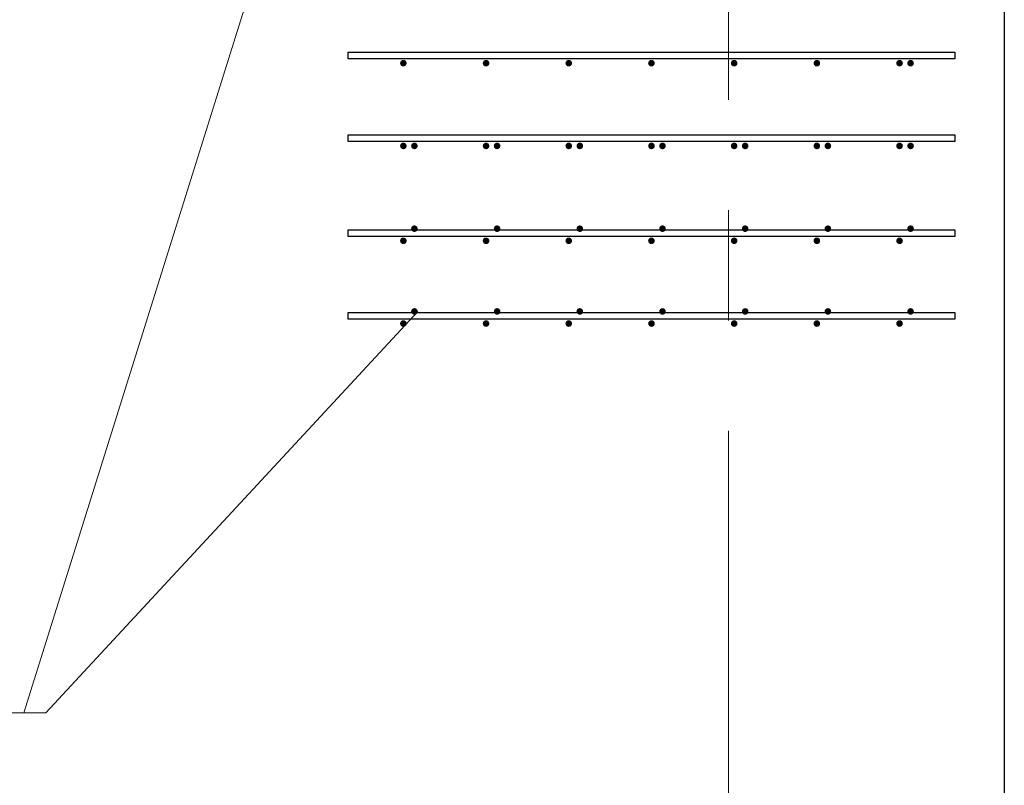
# Model space of a CAD drawing. Header units: metres. Extents: x -38 to 93, y -15 to 21.
# Tile 115 of 256: x 60.957 to 61.85, y 3.689 to 4.383. Entities that reach past the tile are written whole.
import ezdxf

# ---------------------------------------------------------------- set-up
doc = ezdxf.new("R2010")
doc.units = ezdxf.units.M
doc.linetypes.add('______11', pattern=[0.5, 0.4, -0.05, 0, -0.05])
doc.linetypes.add('______5', pattern=[1.1, 0.8, -0.1, 0.1, -0.1])
for name, color, linetype, lineweight in [('XR$1$Осевая линия (1)', 7, '______5', 13), ('XR$4$Арматурный каркас 01', 4, 'Continuous', 35), ('XR$4$Перекрытие (1)', 7, 'Continuous', 35), ('XR$4$Текст_ общее_1', 7, 'Continuous', 13)]:
    doc.layers.add(name, color=color, linetype=linetype, lineweight=lineweight)

msp = doc.modelspace()

# ---------------------------------------------------------------- hatches: boundary and pattern name
at = {"layer": 'XR$4$Арматурный каркас 01', "linetype": 'Continuous', "lineweight": 50, "transparency": 33554687}
for points in [[(61.308, 4.34325), (61.30777, 4.3444), (61.30712, 4.34538), (61.30615, 4.34603), (61.305, 4.34625), (61.30385, 4.34603), (61.30288, 4.34538), (61.30223, 4.3444), (61.302, 4.34325), (61.30223, 4.34211), (61.30288, 4.34113), (61.30385, 4.34048), (61.305, 4.34025), (61.30615, 4.34048), (61.30712, 4.34113), (61.30777, 4.34211)], [(61.308, 4.34325), (61.30777, 4.3444), (61.30712, 4.34538), (61.30615, 4.34603), (61.305, 4.34625), (61.30385, 4.34603), (61.30288, 4.34538), (61.30223, 4.3444), (61.302, 4.34325), (61.30223, 4.34211), (61.30288, 4.34113), (61.30385, 4.34048), (61.305, 4.34025), (61.30615, 4.34048), (61.30712, 4.34113), (61.30777, 4.34211)], [(61.383, 4.34325), (61.38277, 4.3444), (61.38212, 4.34538), (61.38115, 4.34603), (61.38, 4.34625), (61.37885, 4.34603), (61.37788, 4.34538), (61.37723, 4.3444), (61.377, 4.34325), (61.37723, 4.34211), (61.37788, 4.34113), (61.37885, 4.34048), (61.38, 4.34025), (61.38115, 4.34048), (61.38212, 4.34113), (61.38277, 4.34211)], [(61.383, 4.34325), (61.38277, 4.3444), (61.38212, 4.34538), (61.38115, 4.34603), (61.38, 4.34625), (61.37885, 4.34603), (61.37788, 4.34538), (61.37723, 4.3444), (61.377, 4.34325), (61.37723, 4.34211), (61.37788, 4.34113), (61.37885, 4.34048), (61.38, 4.34025), (61.38115, 4.34048), (61.38212, 4.34113), (61.38277, 4.34211)], [(61.458, 4.34325), (61.45777, 4.3444), (61.45712, 4.34538), (61.45615, 4.34603), (61.455, 4.34625), (61.45385, 4.34603), (61.45288, 4.34538), (61.45223, 4.3444), (61.452, 4.34325), (61.45223, 4.34211), (61.45288, 4.34113), (61.45385, 4.34048), (61.455, 4.34025), (61.45615, 4.34048), (61.45712, 4.34113), (61.45777, 4.34211)], [(61.458, 4.34325), (61.45777, 4.3444), (61.45712, 4.34538), (61.45615, 4.34603), (61.455, 4.34625), (61.45385, 4.34603), (61.45288, 4.34538), (61.45223, 4.3444), (61.452, 4.34325), (61.45223, 4.34211), (61.45288, 4.34113), (61.45385, 4.34048), (61.455, 4.34025), (61.45615, 4.34048), (61.45712, 4.34113), (61.45777, 4.34211)], [(61.533, 4.34325), (61.53277, 4.3444), (61.53212, 4.34538), (61.53115, 4.34603), (61.53, 4.34625), (61.52885, 4.34603), (61.52788, 4.34538), (61.52723, 4.3444), (61.527, 4.34325), (61.52723, 4.34211), (61.52788, 4.34113), (61.52885, 4.34048), (61.53, 4.34025), (61.53115, 4.34048), (61.53212, 4.34113), (61.53277, 4.34211)], [(61.533, 4.34325), (61.53277, 4.3444), (61.53212, 4.34538), (61.53115, 4.34603), (61.53, 4.34625), (61.52885, 4.34603), (61.52788, 4.34538), (61.52723, 4.3444), (61.527, 4.34325), (61.52723, 4.34211), (61.52788, 4.34113), (61.52885, 4.34048), (61.53, 4.34025), (61.53115, 4.34048), (61.53212, 4.34113), (61.53277, 4.34211)], [(61.608, 4.34325), (61.60777, 4.3444), (61.60712, 4.34538), (61.60615, 4.34603), (61.605, 4.34625), (61.60385, 4.34603), (61.60288, 4.34538), (61.60223, 4.3444), (61.602, 4.34325), (61.60223, 4.34211), (61.60288, 4.34113), (61.60385, 4.34048), (61.605, 4.34025), (61.60615, 4.34048), (61.60712, 4.34113), (61.60777, 4.34211)], [(61.608, 4.34325), (61.60777, 4.3444), (61.60712, 4.34538), (61.60615, 4.34603), (61.605, 4.34625), (61.60385, 4.34603), (61.60288, 4.34538), (61.60223, 4.3444), (61.602, 4.34325), (61.60223, 4.34211), (61.60288, 4.34113), (61.60385, 4.34048), (61.605, 4.34025), (61.60615, 4.34048), (61.60712, 4.34113), (61.60777, 4.34211)], [(61.683, 4.34325), (61.68277, 4.3444), (61.68212, 4.34538), (61.68115, 4.34603), (61.68, 4.34625), (61.67885, 4.34603), (61.67788, 4.34538), (61.67723, 4.3444), (61.677, 4.34325), (61.67723, 4.34211), (61.67788, 4.34113), (61.67885, 4.34048), (61.68, 4.34025), (61.68115, 4.34048), (61.68212, 4.34113), (61.68277, 4.34211)], [(61.683, 4.34325), (61.68277, 4.3444), (61.68212, 4.34538), (61.68115, 4.34603), (61.68, 4.34625), (61.67885, 4.34603), (61.67788, 4.34538), (61.67723, 4.3444), (61.677, 4.34325), (61.67723, 4.34211), (61.67788, 4.34113), (61.67885, 4.34048), (61.68, 4.34025), (61.68115, 4.34048), (61.68212, 4.34113), (61.68277, 4.34211)], [(61.758, 4.34325), (61.75777, 4.3444), (61.75712, 4.34538), (61.75615, 4.34603), (61.755, 4.34625), (61.75385, 4.34603), (61.75288, 4.34538), (61.75223, 4.3444), (61.752, 4.34325), (61.75223, 4.34211), (61.75288, 4.34113), (61.75385, 4.34048), (61.755, 4.34025), (61.75615, 4.34048), (61.75712, 4.34113), (61.75777, 4.34211)], [(61.758, 4.34325), (61.75777, 4.3444), (61.75712, 4.34538), (61.75615, 4.34603), (61.755, 4.34625), (61.75385, 4.34603), (61.75288, 4.34538), (61.75223, 4.3444), (61.752, 4.34325), (61.75223, 4.34211), (61.75288, 4.34113), (61.75385, 4.34048), (61.755, 4.34025), (61.75615, 4.34048), (61.75712, 4.34113), (61.75777, 4.34211)], [(61.768, 4.34325), (61.76777, 4.3444), (61.76712, 4.34538), (61.76615, 4.34603), (61.765, 4.34625), (61.76385, 4.34603), (61.76288, 4.34538), (61.76223, 4.3444), (61.762, 4.34325), (61.76223, 4.34211), (61.76288, 4.34113), (61.76385, 4.34048), (61.765, 4.34025), (61.76615, 4.34048), (61.76712, 4.34113), (61.76777, 4.34211)], [(61.768, 4.34325), (61.76777, 4.3444), (61.76712, 4.34538), (61.76615, 4.34603), (61.765, 4.34625), (61.76385, 4.34603), (61.76288, 4.34538), (61.76223, 4.3444), (61.762, 4.34325), (61.76223, 4.34211), (61.76288, 4.34113), (61.76385, 4.34048), (61.765, 4.34025), (61.76615, 4.34048), (61.76712, 4.34113), (61.76777, 4.34211)], [(61.308, 4.26825), (61.30777, 4.2694), (61.30712, 4.27038), (61.30615, 4.27103), (61.305, 4.27125), (61.30385, 4.27103), (61.30288, 4.27038), (61.30223, 4.2694), (61.302, 4.26825), (61.30223, 4.26711), (61.30288, 4.26613), (61.30385, 4.26548), (61.305, 4.26525), (61.30615, 4.26548), (61.30712, 4.26613), (61.30777, 4.26711)], [(61.308, 4.26825), (61.30777, 4.2694), (61.30712, 4.27038), (61.30615, 4.27103), (61.305, 4.27125), (61.30385, 4.27103), (61.30288, 4.27038), (61.30223, 4.2694), (61.302, 4.26825), (61.30223, 4.26711), (61.30288, 4.26613), (61.30385, 4.26548), (61.305, 4.26525), (61.30615, 4.26548), (61.30712, 4.26613), (61.30777, 4.26711)], [(61.318, 4.26825), (61.31777, 4.2694), (61.31712, 4.27038), (61.31615, 4.27103), (61.315, 4.27125), (61.31385, 4.27103), (61.31288, 4.27038), (61.31223, 4.2694), (61.312, 4.26825), (61.31223, 4.26711), (61.31288, 4.26613), (61.31385, 4.26548), (61.315, 4.26525), (61.31615, 4.26548), (61.31712, 4.26613), (61.31777, 4.26711)], [(61.318, 4.26825), (61.31777, 4.2694), (61.31712, 4.27038), (61.31615, 4.27103), (61.315, 4.27125), (61.31385, 4.27103), (61.31288, 4.27038), (61.31223, 4.2694), (61.312, 4.26825), (61.31223, 4.26711), (61.31288, 4.26613), (61.31385, 4.26548), (61.315, 4.26525), (61.31615, 4.26548), (61.31712, 4.26613), (61.31777, 4.26711)], [(61.383, 4.26825), (61.38277, 4.2694), (61.38212, 4.27038), (61.38115, 4.27103), (61.38, 4.27125), (61.37885, 4.27103), (61.37788, 4.27038), (61.37723, 4.2694), (61.377, 4.26825), (61.37723, 4.26711), (61.37788, 4.26613), (61.37885, 4.26548), (61.38, 4.26525), (61.38115, 4.26548), (61.38212, 4.26613), (61.38277, 4.26711)], [(61.383, 4.26825), (61.38277, 4.2694), (61.38212, 4.27038), (61.38115, 4.27103), (61.38, 4.27125), (61.37885, 4.27103), (61.37788, 4.27038), (61.37723, 4.2694), (61.377, 4.26825), (61.37723, 4.26711), (61.37788, 4.26613), (61.37885, 4.26548), (61.38, 4.26525), (61.38115, 4.26548), (61.38212, 4.26613), (61.38277, 4.26711)], [(61.393, 4.26825), (61.39277, 4.2694), (61.39212, 4.27038), (61.39115, 4.27103), (61.39, 4.27125), (61.38885, 4.27103), (61.38788, 4.27038), (61.38723, 4.2694), (61.387, 4.26825), (61.38723, 4.26711), (61.38788, 4.26613), (61.38885, 4.26548), (61.39, 4.26525), (61.39115, 4.26548), (61.39212, 4.26613), (61.39277, 4.26711)], [(61.393, 4.26825), (61.39277, 4.2694), (61.39212, 4.27038), (61.39115, 4.27103), (61.39, 4.27125), (61.38885, 4.27103), (61.38788, 4.27038), (61.38723, 4.2694), (61.387, 4.26825), (61.38723, 4.26711), (61.38788, 4.26613), (61.38885, 4.26548), (61.39, 4.26525), (61.39115, 4.26548), (61.39212, 4.26613), (61.39277, 4.26711)], [(61.458, 4.26825), (61.45777, 4.2694), (61.45712, 4.27038), (61.45615, 4.27103), (61.455, 4.27125), (61.45385, 4.27103), (61.45288, 4.27038), (61.45223, 4.2694), (61.452, 4.26825), (61.45223, 4.26711), (61.45288, 4.26613), (61.45385, 4.26548), (61.455, 4.26525), (61.45615, 4.26548), (61.45712, 4.26613), (61.45777, 4.26711)], [(61.458, 4.26825), (61.45777, 4.2694), (61.45712, 4.27038), (61.45615, 4.27103), (61.455, 4.27125), (61.45385, 4.27103), (61.45288, 4.27038), (61.45223, 4.2694), (61.452, 4.26825), (61.45223, 4.26711), (61.45288, 4.26613), (61.45385, 4.26548), (61.455, 4.26525), (61.45615, 4.26548), (61.45712, 4.26613), (61.45777, 4.26711)], [(61.468, 4.26825), (61.46777, 4.2694), (61.46712, 4.27038), (61.46615, 4.27103), (61.465, 4.27125), (61.46385, 4.27103), (61.46288, 4.27038), (61.46223, 4.2694), (61.462, 4.26825), (61.46223, 4.26711), (61.46288, 4.26613), (61.46385, 4.26548), (61.465, 4.26525), (61.46615, 4.26548), (61.46712, 4.26613), (61.46777, 4.26711)], [(61.468, 4.26825), (61.46777, 4.2694), (61.46712, 4.27038), (61.46615, 4.27103), (61.465, 4.27125), (61.46385, 4.27103), (61.46288, 4.27038), (61.46223, 4.2694), (61.462, 4.26825), (61.46223, 4.26711), (61.46288, 4.26613), (61.46385, 4.26548), (61.465, 4.26525), (61.46615, 4.26548), (61.46712, 4.26613), (61.46777, 4.26711)], [(61.533, 4.26825), (61.53277, 4.2694), (61.53212, 4.27038), (61.53115, 4.27103), (61.53, 4.27125), (61.52885, 4.27103), (61.52788, 4.27038), (61.52723, 4.2694), (61.527, 4.26825), (61.52723, 4.26711), (61.52788, 4.26613), (61.52885, 4.26548), (61.53, 4.26525), (61.53115, 4.26548), (61.53212, 4.26613), (61.53277, 4.26711)], [(61.533, 4.26825), (61.53277, 4.2694), (61.53212, 4.27038), (61.53115, 4.27103), (61.53, 4.27125), (61.52885, 4.27103), (61.52788, 4.27038), (61.52723, 4.2694), (61.527, 4.26825), (61.52723, 4.26711), (61.52788, 4.26613), (61.52885, 4.26548), (61.53, 4.26525), (61.53115, 4.26548), (61.53212, 4.26613), (61.53277, 4.26711)], [(61.543, 4.26825), (61.54277, 4.2694), (61.54212, 4.27038), (61.54115, 4.27103), (61.54, 4.27125), (61.53885, 4.27103), (61.53788, 4.27038), (61.53723, 4.2694), (61.537, 4.26825), (61.53723, 4.26711), (61.53788, 4.26613), (61.53885, 4.26548), (61.54, 4.26525), (61.54115, 4.26548), (61.54212, 4.26613), (61.54277, 4.26711)], [(61.543, 4.26825), (61.54277, 4.2694), (61.54212, 4.27038), (61.54115, 4.27103), (61.54, 4.27125), (61.53885, 4.27103), (61.53788, 4.27038), (61.53723, 4.2694), (61.537, 4.26825), (61.53723, 4.26711), (61.53788, 4.26613), (61.53885, 4.26548), (61.54, 4.26525), (61.54115, 4.26548), (61.54212, 4.26613), (61.54277, 4.26711)], [(61.608, 4.26825), (61.60777, 4.2694), (61.60712, 4.27038), (61.60615, 4.27103), (61.605, 4.27125), (61.60385, 4.27103), (61.60288, 4.27038), (61.60223, 4.2694), (61.602, 4.26825), (61.60223, 4.26711), (61.60288, 4.26613), (61.60385, 4.26548), (61.605, 4.26525), (61.60615, 4.26548), (61.60712, 4.26613), (61.60777, 4.26711)], [(61.608, 4.26825), (61.60777, 4.2694), (61.60712, 4.27038), (61.60615, 4.27103), (61.605, 4.27125), (61.60385, 4.27103), (61.60288, 4.27038), (61.60223, 4.2694), (61.602, 4.26825), (61.60223, 4.26711), (61.60288, 4.26613), (61.60385, 4.26548), (61.605, 4.26525), (61.60615, 4.26548), (61.60712, 4.26613), (61.60777, 4.26711)], [(61.618, 4.26825), (61.61777, 4.2694), (61.61712, 4.27038), (61.61615, 4.27103), (61.615, 4.27125), (61.61385, 4.27103), (61.61288, 4.27038), (61.61223, 4.2694), (61.612, 4.26825), (61.61223, 4.26711), (61.61288, 4.26613), (61.61385, 4.26548), (61.615, 4.26525), (61.61615, 4.26548), (61.61712, 4.26613), (61.61777, 4.26711)], [(61.618, 4.26825), (61.61777, 4.2694), (61.61712, 4.27038), (61.61615, 4.27103), (61.615, 4.27125), (61.61385, 4.27103), (61.61288, 4.27038), (61.61223, 4.2694), (61.612, 4.26825), (61.61223, 4.26711), (61.61288, 4.26613), (61.61385, 4.26548), (61.615, 4.26525), (61.61615, 4.26548), (61.61712, 4.26613), (61.61777, 4.26711)], [(61.683, 4.26825), (61.68277, 4.2694), (61.68212, 4.27038), (61.68115, 4.27103), (61.68, 4.27125), (61.67885, 4.27103), (61.67788, 4.27038), (61.67723, 4.2694), (61.677, 4.26825), (61.67723, 4.26711), (61.67788, 4.26613), (61.67885, 4.26548), (61.68, 4.26525), (61.68115, 4.26548), (61.68212, 4.26613), (61.68277, 4.26711)], [(61.683, 4.26825), (61.68277, 4.2694), (61.68212, 4.27038), (61.68115, 4.27103), (61.68, 4.27125), (61.67885, 4.27103), (61.67788, 4.27038), (61.67723, 4.2694), (61.677, 4.26825), (61.67723, 4.26711), (61.67788, 4.26613), (61.67885, 4.26548), (61.68, 4.26525), (61.68115, 4.26548), (61.68212, 4.26613), (61.68277, 4.26711)], [(61.693, 4.26825), (61.69277, 4.2694), (61.69212, 4.27038), (61.69115, 4.27103), (61.69, 4.27125), (61.68885, 4.27103), (61.68788, 4.27038), (61.68723, 4.2694), (61.687, 4.26825), (61.68723, 4.26711), (61.68788, 4.26613), (61.68885, 4.26548), (61.69, 4.26525), (61.69115, 4.26548), (61.69212, 4.26613), (61.69277, 4.26711)], [(61.693, 4.26825), (61.69277, 4.2694), (61.69212, 4.27038), (61.69115, 4.27103), (61.69, 4.27125), (61.68885, 4.27103), (61.68788, 4.27038), (61.68723, 4.2694), (61.687, 4.26825), (61.68723, 4.26711), (61.68788, 4.26613), (61.68885, 4.26548), (61.69, 4.26525), (61.69115, 4.26548), (61.69212, 4.26613), (61.69277, 4.26711)], [(61.758, 4.26825), (61.75777, 4.2694), (61.75712, 4.27038), (61.75615, 4.27103), (61.755, 4.27125), (61.75385, 4.27103), (61.75288, 4.27038), (61.75223, 4.2694), (61.752, 4.26825), (61.75223, 4.26711), (61.75288, 4.26613), (61.75385, 4.26548), (61.755, 4.26525), (61.75615, 4.26548), (61.75712, 4.26613), (61.75777, 4.26711)], [(61.758, 4.26825), (61.75777, 4.2694), (61.75712, 4.27038), (61.75615, 4.27103), (61.755, 4.27125), (61.75385, 4.27103), (61.75288, 4.27038), (61.75223, 4.2694), (61.752, 4.26825), (61.75223, 4.26711), (61.75288, 4.26613), (61.75385, 4.26548), (61.755, 4.26525), (61.75615, 4.26548), (61.75712, 4.26613), (61.75777, 4.26711)], [(61.768, 4.26825), (61.76777, 4.2694), (61.76712, 4.27038), (61.76615, 4.27103), (61.765, 4.27125), (61.76385, 4.27103), (61.76288, 4.27038), (61.76223, 4.2694), (61.762, 4.26825), (61.76223, 4.26711), (61.76288, 4.26613), (61.76385, 4.26548), (61.765, 4.26525), (61.76615, 4.26548), (61.76712, 4.26613), (61.76777, 4.26711)], [(61.768, 4.26825), (61.76777, 4.2694), (61.76712, 4.27038), (61.76615, 4.27103), (61.765, 4.27125), (61.76385, 4.27103), (61.76288, 4.27038), (61.76223, 4.2694), (61.762, 4.26825), (61.76223, 4.26711), (61.76288, 4.26613), (61.76385, 4.26548), (61.765, 4.26525), (61.76615, 4.26548), (61.76712, 4.26613), (61.76777, 4.26711)], [(61.318, 4.19325), (61.31777, 4.1944), (61.31712, 4.19538), (61.31615, 4.19603), (61.315, 4.19625), (61.31385, 4.19603), (61.31288, 4.19538), (61.31223, 4.1944), (61.312, 4.19325), (61.31223, 4.19211), (61.31288, 4.19113), (61.31385, 4.19048), (61.315, 4.19025), (61.31615, 4.19048), (61.31712, 4.19113), (61.31777, 4.19211)], [(61.318, 4.19325), (61.31777, 4.1944), (61.31712, 4.19538), (61.31615, 4.19603), (61.315, 4.19625), (61.31385, 4.19603), (61.31288, 4.19538), (61.31223, 4.1944), (61.312, 4.19325), (61.31223, 4.19211), (61.31288, 4.19113), (61.31385, 4.19048), (61.315, 4.19025), (61.31615, 4.19048), (61.31712, 4.19113), (61.31777, 4.19211)], [(61.393, 4.19325), (61.39277, 4.1944), (61.39212, 4.19538), (61.39115, 4.19603), (61.39, 4.19625), (61.38885, 4.19603), (61.38788, 4.19538), (61.38723, 4.1944), (61.387, 4.19325), (61.38723, 4.19211), (61.38788, 4.19113), (61.38885, 4.19048), (61.39, 4.19025), (61.39115, 4.19048), (61.39212, 4.19113), (61.39277, 4.19211)], [(61.393, 4.19325), (61.39277, 4.1944), (61.39212, 4.19538), (61.39115, 4.19603), (61.39, 4.19625), (61.38885, 4.19603), (61.38788, 4.19538), (61.38723, 4.1944), (61.387, 4.19325), (61.38723, 4.19211), (61.38788, 4.19113), (61.38885, 4.19048), (61.39, 4.19025), (61.39115, 4.19048), (61.39212, 4.19113), (61.39277, 4.19211)], [(61.468, 4.19325), (61.46777, 4.1944), (61.46712, 4.19538), (61.46615, 4.19603), (61.465, 4.19625), (61.46385, 4.19603), (61.46288, 4.19538), (61.46223, 4.1944), (61.462, 4.19325), (61.46223, 4.19211), (61.46288, 4.19113), (61.46385, 4.19048), (61.465, 4.19025), (61.46615, 4.19048), (61.46712, 4.19113), (61.46777, 4.19211)], [(61.468, 4.19325), (61.46777, 4.1944), (61.46712, 4.19538), (61.46615, 4.19603), (61.465, 4.19625), (61.46385, 4.19603), (61.46288, 4.19538), (61.46223, 4.1944), (61.462, 4.19325), (61.46223, 4.19211), (61.46288, 4.19113), (61.46385, 4.19048), (61.465, 4.19025), (61.46615, 4.19048), (61.46712, 4.19113), (61.46777, 4.19211)], [(61.543, 4.19325), (61.54277, 4.1944), (61.54212, 4.19538), (61.54115, 4.19603), (61.54, 4.19625), (61.53885, 4.19603), (61.53788, 4.19538), (61.53723, 4.1944), (61.537, 4.19325), (61.53723, 4.19211), (61.53788, 4.19113), (61.53885, 4.19048), (61.54, 4.19025), (61.54115, 4.19048), (61.54212, 4.19113), (61.54277, 4.19211)], [(61.543, 4.19325), (61.54277, 4.1944), (61.54212, 4.19538), (61.54115, 4.19603), (61.54, 4.19625), (61.53885, 4.19603), (61.53788, 4.19538), (61.53723, 4.1944), (61.537, 4.19325), (61.53723, 4.19211), (61.53788, 4.19113), (61.53885, 4.19048), (61.54, 4.19025), (61.54115, 4.19048), (61.54212, 4.19113), (61.54277, 4.19211)], [(61.618, 4.19325), (61.61777, 4.1944), (61.61712, 4.19538), (61.61615, 4.19603), (61.615, 4.19625), (61.61385, 4.19603), (61.61288, 4.19538), (61.61223, 4.1944), (61.612, 4.19325), (61.61223, 4.19211), (61.61288, 4.19113), (61.61385, 4.19048), (61.615, 4.19025), (61.61615, 4.19048), (61.61712, 4.19113), (61.61777, 4.19211)], [(61.618, 4.19325), (61.61777, 4.1944), (61.61712, 4.19538), (61.61615, 4.19603), (61.615, 4.19625), (61.61385, 4.19603), (61.61288, 4.19538), (61.61223, 4.1944), (61.612, 4.19325), (61.61223, 4.19211), (61.61288, 4.19113), (61.61385, 4.19048), (61.615, 4.19025), (61.61615, 4.19048), (61.61712, 4.19113), (61.61777, 4.19211)], [(61.693, 4.19325), (61.69277, 4.1944), (61.69212, 4.19538), (61.69115, 4.19603), (61.69, 4.19625), (61.68885, 4.19603), (61.68788, 4.19538), (61.68723, 4.1944), (61.687, 4.19325), (61.68723, 4.19211), (61.68788, 4.19113), (61.68885, 4.19048), (61.69, 4.19025), (61.69115, 4.19048), (61.69212, 4.19113), (61.69277, 4.19211)], [(61.693, 4.19325), (61.69277, 4.1944), (61.69212, 4.19538), (61.69115, 4.19603), (61.69, 4.19625), (61.68885, 4.19603), (61.68788, 4.19538), (61.68723, 4.1944), (61.687, 4.19325), (61.68723, 4.19211), (61.68788, 4.19113), (61.68885, 4.19048), (61.69, 4.19025), (61.69115, 4.19048), (61.69212, 4.19113), (61.69277, 4.19211)], [(61.768, 4.19325), (61.76777, 4.1944), (61.76712, 4.19538), (61.76615, 4.19603), (61.765, 4.19625), (61.76385, 4.19603), (61.76288, 4.19538), (61.76223, 4.1944), (61.762, 4.19325), (61.76223, 4.19211), (61.76288, 4.19113), (61.76385, 4.19048), (61.765, 4.19025), (61.76615, 4.19048), (61.76712, 4.19113), (61.76777, 4.19211)], [(61.768, 4.19325), (61.76777, 4.1944), (61.76712, 4.19538), (61.76615, 4.19603), (61.765, 4.19625), (61.76385, 4.19603), (61.76288, 4.19538), (61.76223, 4.1944), (61.762, 4.19325), (61.76223, 4.19211), (61.76288, 4.19113), (61.76385, 4.19048), (61.765, 4.19025), (61.76615, 4.19048), (61.76712, 4.19113), (61.76777, 4.19211)], [(61.308, 4.18225), (61.30777, 4.1834), (61.30712, 4.18438), (61.30615, 4.18503), (61.305, 4.18525), (61.30385, 4.18503), (61.30288, 4.18438), (61.30223, 4.1834), (61.302, 4.18225), (61.30223, 4.18111), (61.30288, 4.18013), (61.30385, 4.17948), (61.305, 4.17925), (61.30615, 4.17948), (61.30712, 4.18013), (61.30777, 4.18111)], [(61.308, 4.18225), (61.30777, 4.1834), (61.30712, 4.18438), (61.30615, 4.18503), (61.305, 4.18525), (61.30385, 4.18503), (61.30288, 4.18438), (61.30223, 4.1834), (61.302, 4.18225), (61.30223, 4.18111), (61.30288, 4.18013), (61.30385, 4.17948), (61.305, 4.17925), (61.30615, 4.17948), (61.30712, 4.18013), (61.30777, 4.18111)], [(61.383, 4.18225), (61.38277, 4.1834), (61.38212, 4.18438), (61.38115, 4.18503), (61.38, 4.18525), (61.37885, 4.18503), (61.37788, 4.18438), (61.37723, 4.1834), (61.377, 4.18225), (61.37723, 4.18111), (61.37788, 4.18013), (61.37885, 4.17948), (61.38, 4.17925), (61.38115, 4.17948), (61.38212, 4.18013), (61.38277, 4.18111)], [(61.383, 4.18225), (61.38277, 4.1834), (61.38212, 4.18438), (61.38115, 4.18503), (61.38, 4.18525), (61.37885, 4.18503), (61.37788, 4.18438), (61.37723, 4.1834), (61.377, 4.18225), (61.37723, 4.18111), (61.37788, 4.18013), (61.37885, 4.17948), (61.38, 4.17925), (61.38115, 4.17948), (61.38212, 4.18013), (61.38277, 4.18111)], [(61.458, 4.18225), (61.45777, 4.1834), (61.45712, 4.18438), (61.45615, 4.18503), (61.455, 4.18525), (61.45385, 4.18503), (61.45288, 4.18438), (61.45223, 4.1834), (61.452, 4.18225), (61.45223, 4.18111), (61.45288, 4.18013), (61.45385, 4.17948), (61.455, 4.17925), (61.45615, 4.17948), (61.45712, 4.18013), (61.45777, 4.18111)], [(61.458, 4.18225), (61.45777, 4.1834), (61.45712, 4.18438), (61.45615, 4.18503), (61.455, 4.18525), (61.45385, 4.18503), (61.45288, 4.18438), (61.45223, 4.1834), (61.452, 4.18225), (61.45223, 4.18111), (61.45288, 4.18013), (61.45385, 4.17948), (61.455, 4.17925), (61.45615, 4.17948), (61.45712, 4.18013), (61.45777, 4.18111)], [(61.533, 4.18225), (61.53277, 4.1834), (61.53212, 4.18438), (61.53115, 4.18503), (61.53, 4.18525), (61.52885, 4.18503), (61.52788, 4.18438), (61.52723, 4.1834), (61.527, 4.18225), (61.52723, 4.18111), (61.52788, 4.18013), (61.52885, 4.17948), (61.53, 4.17925), (61.53115, 4.17948), (61.53212, 4.18013), (61.53277, 4.18111)], [(61.533, 4.18225), (61.53277, 4.1834), (61.53212, 4.18438), (61.53115, 4.18503), (61.53, 4.18525), (61.52885, 4.18503), (61.52788, 4.18438), (61.52723, 4.1834), (61.527, 4.18225), (61.52723, 4.18111), (61.52788, 4.18013), (61.52885, 4.17948), (61.53, 4.17925), (61.53115, 4.17948), (61.53212, 4.18013), (61.53277, 4.18111)], [(61.608, 4.18225), (61.60777, 4.1834), (61.60712, 4.18438), (61.60615, 4.18503), (61.605, 4.18525), (61.60385, 4.18503), (61.60288, 4.18438), (61.60223, 4.1834), (61.602, 4.18225), (61.60223, 4.18111), (61.60288, 4.18013), (61.60385, 4.17948), (61.605, 4.17925), (61.60615, 4.17948), (61.60712, 4.18013), (61.60777, 4.18111)], [(61.608, 4.18225), (61.60777, 4.1834), (61.60712, 4.18438), (61.60615, 4.18503), (61.605, 4.18525), (61.60385, 4.18503), (61.60288, 4.18438), (61.60223, 4.1834), (61.602, 4.18225), (61.60223, 4.18111), (61.60288, 4.18013), (61.60385, 4.17948), (61.605, 4.17925), (61.60615, 4.17948), (61.60712, 4.18013), (61.60777, 4.18111)], [(61.683, 4.18225), (61.68277, 4.1834), (61.68212, 4.18438), (61.68115, 4.18503), (61.68, 4.18525), (61.67885, 4.18503), (61.67788, 4.18438), (61.67723, 4.1834), (61.677, 4.18225), (61.67723, 4.18111), (61.67788, 4.18013), (61.67885, 4.17948), (61.68, 4.17925), (61.68115, 4.17948), (61.68212, 4.18013), (61.68277, 4.18111)], [(61.683, 4.18225), (61.68277, 4.1834), (61.68212, 4.18438), (61.68115, 4.18503), (61.68, 4.18525), (61.67885, 4.18503), (61.67788, 4.18438), (61.67723, 4.1834), (61.677, 4.18225), (61.67723, 4.18111), (61.67788, 4.18013), (61.67885, 4.17948), (61.68, 4.17925), (61.68115, 4.17948), (61.68212, 4.18013), (61.68277, 4.18111)], [(61.758, 4.18225), (61.75777, 4.1834), (61.75712, 4.18438), (61.75615, 4.18503), (61.755, 4.18525), (61.75385, 4.18503), (61.75288, 4.18438), (61.75223, 4.1834), (61.752, 4.18225), (61.75223, 4.18111), (61.75288, 4.18013), (61.75385, 4.17948), (61.755, 4.17925), (61.75615, 4.17948), (61.75712, 4.18013), (61.75777, 4.18111)], [(61.758, 4.18225), (61.75777, 4.1834), (61.75712, 4.18438), (61.75615, 4.18503), (61.755, 4.18525), (61.75385, 4.18503), (61.75288, 4.18438), (61.75223, 4.1834), (61.752, 4.18225), (61.75223, 4.18111), (61.75288, 4.18013), (61.75385, 4.17948), (61.755, 4.17925), (61.75615, 4.17948), (61.75712, 4.18013), (61.75777, 4.18111)], [(61.318, 4.11825), (61.31777, 4.1194), (61.31712, 4.12038), (61.31615, 4.12103), (61.315, 4.12125), (61.31385, 4.12103), (61.31288, 4.12038), (61.31223, 4.1194), (61.312, 4.11825), (61.31223, 4.11711), (61.31288, 4.11613), (61.31385, 4.11548), (61.315, 4.11525), (61.31615, 4.11548), (61.31712, 4.11613), (61.31777, 4.11711)], [(61.318, 4.11825), (61.31777, 4.1194), (61.31712, 4.12038), (61.31615, 4.12103), (61.315, 4.12125), (61.31385, 4.12103), (61.31288, 4.12038), (61.31223, 4.1194), (61.312, 4.11825), (61.31223, 4.11711), (61.31288, 4.11613), (61.31385, 4.11548), (61.315, 4.11525), (61.31615, 4.11548), (61.31712, 4.11613), (61.31777, 4.11711)], [(61.393, 4.11825), (61.39277, 4.1194), (61.39212, 4.12038), (61.39115, 4.12103), (61.39, 4.12125), (61.38885, 4.12103), (61.38788, 4.12038), (61.38723, 4.1194), (61.387, 4.11825), (61.38723, 4.11711), (61.38788, 4.11613), (61.38885, 4.11548), (61.39, 4.11525), (61.39115, 4.11548), (61.39212, 4.11613), (61.39277, 4.11711)], [(61.393, 4.11825), (61.39277, 4.1194), (61.39212, 4.12038), (61.39115, 4.12103), (61.39, 4.12125), (61.38885, 4.12103), (61.38788, 4.12038), (61.38723, 4.1194), (61.387, 4.11825), (61.38723, 4.11711), (61.38788, 4.11613), (61.38885, 4.11548), (61.39, 4.11525), (61.39115, 4.11548), (61.39212, 4.11613), (61.39277, 4.11711)], [(61.468, 4.11825), (61.46777, 4.1194), (61.46712, 4.12038), (61.46615, 4.12103), (61.465, 4.12125), (61.46385, 4.12103), (61.46288, 4.12038), (61.46223, 4.1194), (61.462, 4.11825), (61.46223, 4.11711), (61.46288, 4.11613), (61.46385, 4.11548), (61.465, 4.11525), (61.46615, 4.11548), (61.46712, 4.11613), (61.46777, 4.11711)], [(61.468, 4.11825), (61.46777, 4.1194), (61.46712, 4.12038), (61.46615, 4.12103), (61.465, 4.12125), (61.46385, 4.12103), (61.46288, 4.12038), (61.46223, 4.1194), (61.462, 4.11825), (61.46223, 4.11711), (61.46288, 4.11613), (61.46385, 4.11548), (61.465, 4.11525), (61.46615, 4.11548), (61.46712, 4.11613), (61.46777, 4.11711)], [(61.543, 4.11825), (61.54277, 4.1194), (61.54212, 4.12038), (61.54115, 4.12103), (61.54, 4.12125), (61.53885, 4.12103), (61.53788, 4.12038), (61.53723, 4.1194), (61.537, 4.11825), (61.53723, 4.11711), (61.53788, 4.11613), (61.53885, 4.11548), (61.54, 4.11525), (61.54115, 4.11548), (61.54212, 4.11613), (61.54277, 4.11711)], [(61.543, 4.11825), (61.54277, 4.1194), (61.54212, 4.12038), (61.54115, 4.12103), (61.54, 4.12125), (61.53885, 4.12103), (61.53788, 4.12038), (61.53723, 4.1194), (61.537, 4.11825), (61.53723, 4.11711), (61.53788, 4.11613), (61.53885, 4.11548), (61.54, 4.11525), (61.54115, 4.11548), (61.54212, 4.11613), (61.54277, 4.11711)], [(61.618, 4.11825), (61.61777, 4.1194), (61.61712, 4.12038), (61.61615, 4.12103), (61.615, 4.12125), (61.61385, 4.12103), (61.61288, 4.12038), (61.61223, 4.1194), (61.612, 4.11825), (61.61223, 4.11711), (61.61288, 4.11613), (61.61385, 4.11548), (61.615, 4.11525), (61.61615, 4.11548), (61.61712, 4.11613), (61.61777, 4.11711)], [(61.618, 4.11825), (61.61777, 4.1194), (61.61712, 4.12038), (61.61615, 4.12103), (61.615, 4.12125), (61.61385, 4.12103), (61.61288, 4.12038), (61.61223, 4.1194), (61.612, 4.11825), (61.61223, 4.11711), (61.61288, 4.11613), (61.61385, 4.11548), (61.615, 4.11525), (61.61615, 4.11548), (61.61712, 4.11613), (61.61777, 4.11711)], [(61.693, 4.11825), (61.69277, 4.1194), (61.69212, 4.12038), (61.69115, 4.12103), (61.69, 4.12125), (61.68885, 4.12103), (61.68788, 4.12038), (61.68723, 4.1194), (61.687, 4.11825), (61.68723, 4.11711), (61.68788, 4.11613), (61.68885, 4.11548), (61.69, 4.11525), (61.69115, 4.11548), (61.69212, 4.11613), (61.69277, 4.11711)], [(61.693, 4.11825), (61.69277, 4.1194), (61.69212, 4.12038), (61.69115, 4.12103), (61.69, 4.12125), (61.68885, 4.12103), (61.68788, 4.12038), (61.68723, 4.1194), (61.687, 4.11825), (61.68723, 4.11711), (61.68788, 4.11613), (61.68885, 4.11548), (61.69, 4.11525), (61.69115, 4.11548), (61.69212, 4.11613), (61.69277, 4.11711)], [(61.768, 4.11825), (61.76777, 4.1194), (61.76712, 4.12038), (61.76615, 4.12103), (61.765, 4.12125), (61.76385, 4.12103), (61.76288, 4.12038), (61.76223, 4.1194), (61.762, 4.11825), (61.76223, 4.11711), (61.76288, 4.11613), (61.76385, 4.11548), (61.765, 4.11525), (61.76615, 4.11548), (61.76712, 4.11613), (61.76777, 4.11711)], [(61.768, 4.11825), (61.76777, 4.1194), (61.76712, 4.12038), (61.76615, 4.12103), (61.765, 4.12125), (61.76385, 4.12103), (61.76288, 4.12038), (61.76223, 4.1194), (61.762, 4.11825), (61.76223, 4.11711), (61.76288, 4.11613), (61.76385, 4.11548), (61.765, 4.11525), (61.76615, 4.11548), (61.76712, 4.11613), (61.76777, 4.11711)], [(61.308, 4.10725), (61.30777, 4.1084), (61.30712, 4.10938), (61.30615, 4.11003), (61.305, 4.11025), (61.30385, 4.11003), (61.30288, 4.10938), (61.30223, 4.1084), (61.302, 4.10725), (61.30223, 4.10611), (61.30288, 4.10513), (61.30385, 4.10448), (61.305, 4.10425), (61.30615, 4.10448), (61.30712, 4.10513), (61.30777, 4.10611)], [(61.308, 4.10725), (61.30777, 4.1084), (61.30712, 4.10938), (61.30615, 4.11003), (61.305, 4.11025), (61.30385, 4.11003), (61.30288, 4.10938), (61.30223, 4.1084), (61.302, 4.10725), (61.30223, 4.10611), (61.30288, 4.10513), (61.30385, 4.10448), (61.305, 4.10425), (61.30615, 4.10448), (61.30712, 4.10513), (61.30777, 4.10611)], [(61.383, 4.10725), (61.38277, 4.1084), (61.38212, 4.10938), (61.38115, 4.11003), (61.38, 4.11025), (61.37885, 4.11003), (61.37788, 4.10938), (61.37723, 4.1084), (61.377, 4.10725), (61.37723, 4.10611), (61.37788, 4.10513), (61.37885, 4.10448), (61.38, 4.10425), (61.38115, 4.10448), (61.38212, 4.10513), (61.38277, 4.10611)], [(61.383, 4.10725), (61.38277, 4.1084), (61.38212, 4.10938), (61.38115, 4.11003), (61.38, 4.11025), (61.37885, 4.11003), (61.37788, 4.10938), (61.37723, 4.1084), (61.377, 4.10725), (61.37723, 4.10611), (61.37788, 4.10513), (61.37885, 4.10448), (61.38, 4.10425), (61.38115, 4.10448), (61.38212, 4.10513), (61.38277, 4.10611)], [(61.458, 4.10725), (61.45777, 4.1084), (61.45712, 4.10938), (61.45615, 4.11003), (61.455, 4.11025), (61.45385, 4.11003), (61.45288, 4.10938), (61.45223, 4.1084), (61.452, 4.10725), (61.45223, 4.10611), (61.45288, 4.10513), (61.45385, 4.10448), (61.455, 4.10425), (61.45615, 4.10448), (61.45712, 4.10513), (61.45777, 4.10611)], [(61.458, 4.10725), (61.45777, 4.1084), (61.45712, 4.10938), (61.45615, 4.11003), (61.455, 4.11025), (61.45385, 4.11003), (61.45288, 4.10938), (61.45223, 4.1084), (61.452, 4.10725), (61.45223, 4.10611), (61.45288, 4.10513), (61.45385, 4.10448), (61.455, 4.10425), (61.45615, 4.10448), (61.45712, 4.10513), (61.45777, 4.10611)], [(61.533, 4.10725), (61.53277, 4.1084), (61.53212, 4.10938), (61.53115, 4.11003), (61.53, 4.11025), (61.52885, 4.11003), (61.52788, 4.10938), (61.52723, 4.1084), (61.527, 4.10725), (61.52723, 4.10611), (61.52788, 4.10513), (61.52885, 4.10448), (61.53, 4.10425), (61.53115, 4.10448), (61.53212, 4.10513), (61.53277, 4.10611)], [(61.533, 4.10725), (61.53277, 4.1084), (61.53212, 4.10938), (61.53115, 4.11003), (61.53, 4.11025), (61.52885, 4.11003), (61.52788, 4.10938), (61.52723, 4.1084), (61.527, 4.10725), (61.52723, 4.10611), (61.52788, 4.10513), (61.52885, 4.10448), (61.53, 4.10425), (61.53115, 4.10448), (61.53212, 4.10513), (61.53277, 4.10611)], [(61.608, 4.10725), (61.60777, 4.1084), (61.60712, 4.10938), (61.60615, 4.11003), (61.605, 4.11025), (61.60385, 4.11003), (61.60288, 4.10938), (61.60223, 4.1084), (61.602, 4.10725), (61.60223, 4.10611), (61.60288, 4.10513), (61.60385, 4.10448), (61.605, 4.10425), (61.60615, 4.10448), (61.60712, 4.10513), (61.60777, 4.10611)], [(61.608, 4.10725), (61.60777, 4.1084), (61.60712, 4.10938), (61.60615, 4.11003), (61.605, 4.11025), (61.60385, 4.11003), (61.60288, 4.10938), (61.60223, 4.1084), (61.602, 4.10725), (61.60223, 4.10611), (61.60288, 4.10513), (61.60385, 4.10448), (61.605, 4.10425), (61.60615, 4.10448), (61.60712, 4.10513), (61.60777, 4.10611)], [(61.683, 4.10725), (61.68277, 4.1084), (61.68212, 4.10938), (61.68115, 4.11003), (61.68, 4.11025), (61.67885, 4.11003), (61.67788, 4.10938), (61.67723, 4.1084), (61.677, 4.10725), (61.67723, 4.10611), (61.67788, 4.10513), (61.67885, 4.10448), (61.68, 4.10425), (61.68115, 4.10448), (61.68212, 4.10513), (61.68277, 4.10611)], [(61.683, 4.10725), (61.68277, 4.1084), (61.68212, 4.10938), (61.68115, 4.11003), (61.68, 4.11025), (61.67885, 4.11003), (61.67788, 4.10938), (61.67723, 4.1084), (61.677, 4.10725), (61.67723, 4.10611), (61.67788, 4.10513), (61.67885, 4.10448), (61.68, 4.10425), (61.68115, 4.10448), (61.68212, 4.10513), (61.68277, 4.10611)], [(61.758, 4.10725), (61.75777, 4.1084), (61.75712, 4.10938), (61.75615, 4.11003), (61.755, 4.11025), (61.75385, 4.11003), (61.75288, 4.10938), (61.75223, 4.1084), (61.752, 4.10725), (61.75223, 4.10611), (61.75288, 4.10513), (61.75385, 4.10448), (61.755, 4.10425), (61.75615, 4.10448), (61.75712, 4.10513), (61.75777, 4.10611)], [(61.758, 4.10725), (61.75777, 4.1084), (61.75712, 4.10938), (61.75615, 4.11003), (61.755, 4.11025), (61.75385, 4.11003), (61.75288, 4.10938), (61.75223, 4.1084), (61.752, 4.10725), (61.75223, 4.10611), (61.75288, 4.10513), (61.75385, 4.10448), (61.755, 4.10425), (61.75615, 4.10448), (61.75712, 4.10513), (61.75777, 4.10611)]]:
    msp.add_hatch(color=2, dxfattribs=at).paths.add_polyline_path(points)

# ---------------------------------------------------------------- linework, layer by layer
at = {"layer": 'XR$1$Осевая линия (1)', "color": 253, "linetype": '______11', "lineweight": 13, "true_color": 0xa0a0a0, "transparency": 33554687}
msp.add_line((61.6, -3.39), (61.6, 19.78), dxfattribs=at)
at = {"layer": 'XR$4$Арматурный каркас 01', "color": 2, "linetype": 'Continuous', "lineweight": 25, "transparency": 33554687}
for points in [[(61.805, 4.34725), (61.255, 4.34725), (61.255, 4.35325), (61.805, 4.35325), (61.805, 4.34725)], [(61.805, 4.34725), (61.255, 4.34725), (61.255, 4.35325), (61.805, 4.35325), (61.805, 4.34725)], [(61.805, 4.34725), (61.255, 4.34725), (61.255, 4.35325), (61.805, 4.35325), (61.805, 4.34725)], [(61.805, 4.34725), (61.255, 4.34725), (61.255, 4.35325), (61.805, 4.35325), (61.805, 4.34725)], [(61.805, 4.27225), (61.255, 4.27225), (61.255, 4.27825), (61.805, 4.27825), (61.805, 4.27225)], [(61.805, 4.27225), (61.255, 4.27225), (61.255, 4.27825), (61.805, 4.27825), (61.805, 4.27225)], [(61.805, 4.27225), (61.255, 4.27225), (61.255, 4.27825), (61.805, 4.27825), (61.805, 4.27225)], [(61.805, 4.27225), (61.255, 4.27225), (61.255, 4.27825), (61.805, 4.27825), (61.805, 4.27225)], [(61.805, 4.18625), (61.255, 4.18625), (61.255, 4.19225), (61.805, 4.19225), (61.805, 4.18625)], [(61.805, 4.18625), (61.255, 4.18625), (61.255, 4.19225), (61.805, 4.19225), (61.805, 4.18625)], [(61.805, 4.18625), (61.255, 4.18625), (61.255, 4.19225), (61.805, 4.19225), (61.805, 4.18625)], [(61.805, 4.18625), (61.255, 4.18625), (61.255, 4.19225), (61.805, 4.19225), (61.805, 4.18625)], [(61.805, 4.11125), (61.255, 4.11125), (61.255, 4.11725), (61.805, 4.11725), (61.805, 4.11125)], [(61.805, 4.11125), (61.255, 4.11125), (61.255, 4.11725), (61.805, 4.11725), (61.805, 4.11125)], [(61.805, 4.11125), (61.255, 4.11125), (61.255, 4.11725), (61.805, 4.11725), (61.805, 4.11125)], [(61.805, 4.11125), (61.255, 4.11125), (61.255, 4.11725), (61.805, 4.11725), (61.805, 4.11125)]]:
    msp.add_lwpolyline(points, dxfattribs=at)
at = {"layer": 'XR$4$Перекрытие (1)', "color": 7, "linetype": 'Continuous', "lineweight": 25, "transparency": 33554687}
msp.add_line((61.85, 16.65024), (61.85, -0.24976), dxfattribs=at)
at = {"layer": 'XR$4$Текст_ общее_1', "color": 7, "linetype": 'Continuous', "lineweight": 13, "transparency": 33554687}
msp.add_line((61.3975, 5.15025), (60.96079, 3.75447), dxfattribs=at)
msp.add_lwpolyline([(61.318, 4.11825), (60.98079, 3.75447), (59.27079, 3.75447)], dxfattribs=at)

doc.saveas('drawing.dxf')
